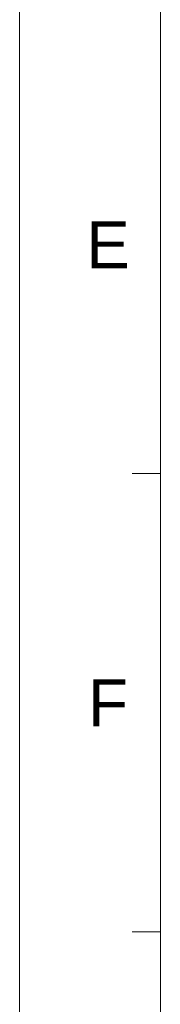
# Model space of a CAD drawing. Extents: x 844 to 1735, y -7 to 623.
# Tile 2 of 20: x 844 to 867, y 151 to 308. Entities that reach past the tile are written whole.
import ezdxf
from ezdxf.enums import TextEntityAlignment as Align

# ---------------------------------------------------------------- set-up
doc = ezdxf.new("R2010")
doc.units = 0
doc.header["$LTSCALE"] = 2
doc.header["$MEASUREMENT"] = 0
doc.layers.get('0').update_dxf_attribs({"linetype": 'CONTINUOUS'})
doc.styles.add('TEXTSTYLE_1', font='ARIAL.TTF')

msp = doc.modelspace()

# ---------------------------------------------------------------- linework, layer by layer
at = {"linetype": 'Continuous', "lineweight": 5}
for p, q in [((844.002, 623.38), (844.002, -6.62)), ((866.502, 600.88), (866.502, 15.88)), ((866.502, 235.255), (862.002, 235.255)), ((866.502, 162.13), (862.002, 162.13))]:
    msp.add_line(p, q, dxfattribs=at)

# ---------------------------------------------------------------- texts
at = {"linetype": 'Continuous', "lineweight": 5, "style": 'TEXTSTYLE_1'}
for s, p in [('E', (858.127, 268.021)), ('F', (858.127, 194.896))]:
    msp.add_text(s, height=7.5, dxfattribs=at).set_placement(p, align=Align.CENTER)

doc.saveas('drawing.dxf')
